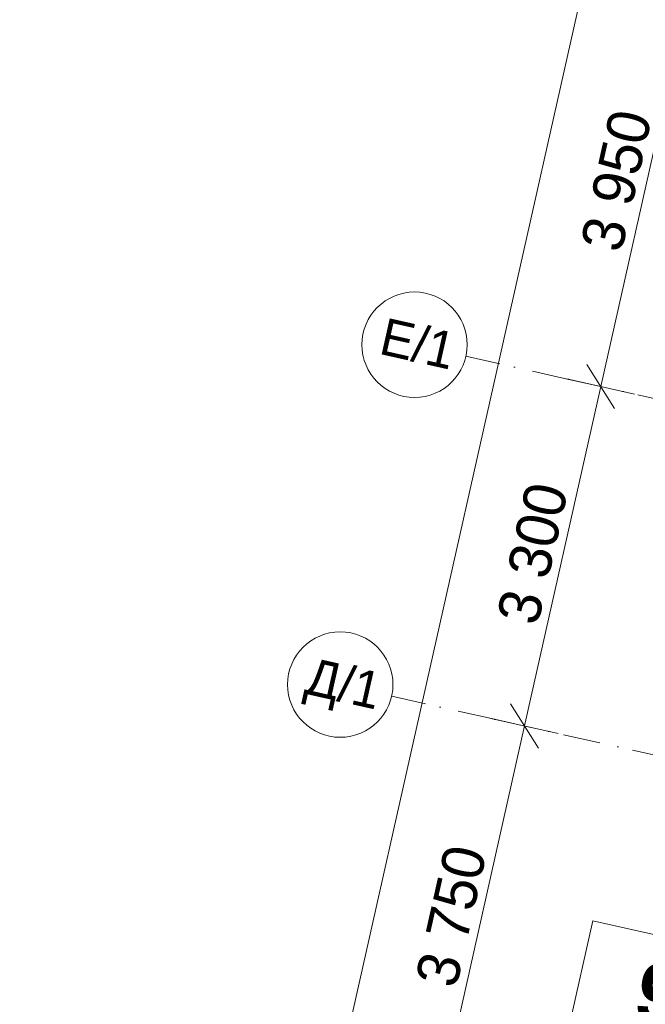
# Model space of a CAD drawing. Header units: millimetres. Extents: x -7213913 to -6999406, y 6129472 to 6470382.
# Tile 125 of 256: x -7213413 to -7207477, y 6172947 to 6182287. Entities that reach past the tile are written whole.
import ezdxf
from ezdxf.enums import TextEntityAlignment as Align

# ---------------------------------------------------------------- set-up
doc = ezdxf.new("R2010")
doc.units = ezdxf.units.MM
doc.header["$MEASUREMENT"] = 0
doc.linetypes.add('Штрихпунктирная', pattern=[670.277762, 352.777767, -176.388884, 0, -141.111112])
doc.layers.add('S - квартира_маркер.АР', color=7, linetype='Continuous')
doc.layers.add('АР-Чертеж-Оси_Осевые размеры.АР', color=7, linetype='Continuous')
for name, color, linetype, lineweight in [('S - квартира_маркер.АР_Ном._пера__1', 7, 'Continuous', 0), ('АР-Чертеж-Оси_Осевые размеры.АР_Ном._пера__1', 7, 'Continuous', 0), ('АР-Чертеж-Оси_Осевые размеры.АР_Ном._пера__120', 7, 'Continuous', 0)]:
    doc.layers.add(name, color=color, linetype=linetype, lineweight=lineweight)
doc.styles.add('РЎР“Р•РќР•Р\xa0Р\x98Р\xa0_РЎРўР\x98Р›Р¬_5', font='GOTHIC.TTF')
doc.styles.add('РЎР“Р•РќР•Р\xa0Р\x98Р\xa0_РЎРўР\x98Р›Р¬_6', font='GOTHICB.TTF')
doc.dimstyles.new('СГЕНЕРИР_СТИЛЬ__1', dxfattribs={"dimtxt": 400, "dimasz": 332.5, "dimexe": 0.18, "dimexo": 0.0625, "dimgap": 0, "dimtad": 1, "dimdec": 0, "dimzin": 0, "dimdsep": 46, "dimtxsty": 'РЎР“Р•РќР•Р\xa0Р\x98Р\xa0_РЎРўР\x98Р›Р¬_5', "dimblk": 'ARROWHEAD_6', "dimblk1": 'ARROWHEAD_6', "dimblk2": 'ARROWHEAD_6', "dimcen": 0.09, "dimse1": 1, "dimse2": 1, "dimclrd": 7, "dimclre": 7, "dimclrt": 7, "dimazin": 0, "dimtfac": 1, "dimtdec": 4, "dimtmove": 0, "dimatfit": 3, "dimfxl": 1, "dimtolj": 1, "dimtzin": 0, "dimarcsym": 0})
doc.dimstyles.new('СГЕНЕРИР_СТИЛЬ__2', dxfattribs={"dimtxt": 400, "dimasz": 332.5, "dimexe": 0.18, "dimexo": 0.0625, "dimgap": 0, "dimtad": 1, "dimdec": 0, "dimzin": 0, "dimdsep": 46, "dimtxsty": 'РЎР“Р•РќР•Р\xa0Р\x98Р\xa0_РЎРўР\x98Р›Р¬_5', "dimblk": 'ARROWHEAD_6', "dimblk1": 'ARROWHEAD_6', "dimblk2": 'ARROWHEAD_6', "dimcen": 0.09, "dimse1": 1, "dimse2": 1, "dimclrd": 7, "dimclre": 7, "dimclrt": 7, "dimazin": 0, "dimtfac": 1, "dimtdec": 4, "dimtmove": 2, "dimatfit": 3, "dimfxl": 1, "dimtolj": 1, "dimtzin": 0, "dimarcsym": 0})

# ---------------------------------------------------------------- blocks, each defined once
blk = doc.blocks.new('labelLabPP_FlatE34FrameRed3d[103]_10', base_point=(-7208023.9, 6173158.2))
at = {"layer": 'S - квартира_маркер.АР_Ном._пера__1', "color": 7, "linetype": 'Continuous', "lineweight": 0}
for p, q in [((-7207975.5, 6173738.7), (-7208387.8, 6171903.2)), ((-7207975.5, 6173738.7), (-7205299.8, 6173137.8)), ((-7206771.3, 6173468.3), (-7207183.5, 6171632.8)), ((-7205299.8, 6173137.8), (-7205712, 6171302.3)), ((-7208103.6, 6172803.4), (-7207055.5, 6172568)), ((-7206909.4, 6172853.3), (-7205437.9, 6172522.8)), ((-7207047.5, 6172238.3), (-7205576, 6171907.8)), ((-7208387.8, 6171903.2), (-7205712, 6171302.3))]:
    blk.add_line(p, q, dxfattribs=at)
at = {"layer": 'S - квартира_маркер.АР_Ном._пера__1', "color": 7, "lineweight": 0}
for tag, height, style, p in [('TS_FLATNUMBER', 560, 'РЎР“Р•РќР•Р\xa0Р\x98Р\xa0_РЎРўР\x98Р›Р¬_6', (-7206941.5, 6172957)), ('TS_LIVING_ROOM_AREA', 400, 'РЎР“Р•РќР•Р\xa0Р\x98Р\xa0_РЎРўР\x98Р›Р¬_5', (-7205401.4, 6172843.1)), ('TS_POSTFIXNUMROOMS', 560, 'РЎР“Р•РќР•Р\xa0Р\x98Р\xa0_РЎРўР\x98Р›Р¬_6', (-7207116.9, 6172176.5)), ('TS_WITHOUTBALK', 400, 'РЎР“Р•РќР•Р\xa0Р\x98Р\xa0_РЎРўР\x98Р›Р¬_5', (-7205540.1, 6172225.2)), ('TS_ALLSQUARE', 400, 'РЎР“Р•РќР•Р\xa0Р\x98Р\xa0_РЎРўР\x98Р›Р¬_5', (-7205680.4, 6171600.7))]:
    blk.add_attdef(tag, text='', height=height, rotation=347.34172, dxfattribs=dict(at, style=style)).set_placement(p, align=Align.MIDDLE_RIGHT)
blk = doc.blocks.new('*D884', base_point=(-6566190.3, 6562677.8))
at = {"layer": 'АР-Чертеж-Оси_Осевые размеры.АР_Ном._пера__1', "color": 7, "linetype": 'Continuous', "lineweight": 0, "transparency": 16777216}
for p, q in [((-7205912.7, 6187657.1), (-7207034.7, 6182661.5)), ((-7206902.3, 6182452.4), (-7207167.1, 6182870.6)), ((-7207354.8, 6182733.4), (-7206714.5, 6182589.6)), ((-7207034.7, 6182661.5), (-7207900.3, 6178807.5)), ((-7207767.9, 6178598.4), (-7208032.7, 6179016.6)), ((-7208220.4, 6178879.4), (-7207580.1, 6178735.6)), ((-7207900.3, 6178807.5), (-7208623.4, 6175587.7))]:
    blk.add_line(p, q, dxfattribs=at)
at = {"layer": 'АР-Чертеж-Оси_Осевые размеры.АР_Ном._пера__1', "color": 7, "lineweight": 0, "transparency": 16777216, "insert": (-7207700, 6180064.3), "char_height": 400, "attachment_point": 7, "rotation": 77.34176, "style": 'РЎР“Р•РќР•Р\xa0Р\x98Р\xa0_РЎРўР\x98Р›Р¬_5'}
blk.add_mtext('\\A1;{\\pql;\\fCentury Gothic|b0|i0|c204|p0;\\W1.000000;3\xa0950}', dxfattribs=at)
blk = doc.blocks.new('ARROWHEAD_6')
at = {"color": 0, "linetype": 'Continuous', "lineweight": 0}
for p, q in [((-0.5, -0.5), (0.5, 0.5)), ((0, 0), (-1, 0))]:
    blk.add_line(p, q, dxfattribs=at)
blk = doc.blocks.new('*D885', base_point=(-6566190.3, 6562677.8))
at = {"layer": 'АР-Чертеж-Оси_Осевые размеры.АР_Ном._пера__1', "color": 7, "linetype": 'Continuous', "lineweight": 0, "transparency": 16777216}
for p, q in [((-7207767.9, 6178598.4), (-7208032.7, 6179016.6)), ((-7208220.4, 6178879.4), (-7207580.1, 6178735.6)), ((-7207900.3, 6178807.5), (-7208623.4, 6175587.7)), ((-7208491, 6175378.6), (-7208755.8, 6175796.8)), ((-7208943.6, 6175659.6), (-7208303.3, 6175515.8))]:
    blk.add_line(p, q, dxfattribs=at)
at = {"layer": 'АР-Чертеж-Оси_Осевые размеры.АР_Ном._пера__1', "color": 7, "lineweight": 0, "transparency": 16777216, "insert": (-7208494.4, 6176527.4), "char_height": 400, "attachment_point": 7, "rotation": 77.34176, "style": 'РЎР“Р•РќР•Р\xa0Р\x98Р\xa0_РЎРўР\x98Р›Р¬_5'}
blk.add_mtext('\\A1;{\\pql;\\fCentury Gothic|b0|i0|c204|p0;\\W1.000000;3\xa0300}', dxfattribs=at)
blk = doc.blocks.new('*D886', base_point=(-6566190.3, 6562677.8))
at = {"layer": 'АР-Чертеж-Оси_Осевые размеры.АР_Ном._пера__1', "color": 7, "linetype": 'Continuous', "lineweight": 0, "transparency": 16777216}
for p, q in [((-7208491, 6175378.6), (-7208755.8, 6175796.8)), ((-7208943.6, 6175659.6), (-7208303.3, 6175515.8)), ((-7208623.4, 6175587.7), (-7209445.2, 6171928.9)), ((-7209312.8, 6171719.8), (-7209577.6, 6172137.9)), ((-7209765.3, 6172000.8), (-7209125, 6171856.9)), ((-7209445.2, 6171928.9), (-7210041.2, 6169275))]:
    blk.add_line(p, q, dxfattribs=at)
at = {"layer": 'АР-Чертеж-Оси_Осевые размеры.АР_Ном._пера__1', "color": 7, "lineweight": 0, "transparency": 16777216, "insert": (-7209266.8, 6173088), "char_height": 400, "attachment_point": 7, "rotation": 77.34176, "style": 'РЎР“Р•РќР•Р\xa0Р\x98Р\xa0_РЎРўР\x98Р›Р¬_5'}
blk.add_mtext('\\A1;{\\pql;\\fCentury Gothic|b0|i0|c204|p0;\\W1.000000;3\xa0750}', dxfattribs=at)
blk = doc.blocks.new('*D890', base_point=(-6566190.3, 6562677.8))
at = {"layer": 'АР-Чертеж-Оси_Осевые размеры.АР_Ном._пера__1', "color": 7, "linetype": 'Continuous', "lineweight": 0, "transparency": 16777216}
for p, q in [((-7203046.9, 6204959.5), (-7202989.4, 6205215.7)), ((-7202914.5, 6204750.4), (-7203179.3, 6205168.6)), ((-7202726.8, 6204887.6), (-7203367.1, 6205031.4)), ((-7212636.3, 6162263.2), (-7203046.9, 6204959.5)), ((-7212768.7, 6162472.3), (-7212503.9, 6162054.1)), ((-7212316.1, 6162191.3), (-7212956.4, 6162335.1)), ((-7212693.8, 6162007), (-7212636.3, 6162263.2))]:
    blk.add_line(p, q, dxfattribs=at)
at = {"layer": 'АР-Чертеж-Оси_Осевые размеры.АР_Ном._пера__1', "color": 7, "lineweight": 0, "transparency": 16777216, "insert": (-7207709.5, 6184564.6), "char_height": 400, "attachment_point": 7, "rotation": 77.34176, "style": 'РЎР“Р•РќР•Р\xa0Р\x98Р\xa0_РЎРўР\x98Р›Р¬_5'}
blk.add_mtext('\\A1;{\\pql;\\fCentury Gothic|b0|i0|c204|p0;\\W1.000000;43\xa0760}', dxfattribs=at)
blk = doc.blocks.new('Стандартный Маркер Сетки[183]_10', base_point=(-7209883.2, 6175870.7))
at = {"layer": 'АР-Чертеж-Оси_Осевые размеры.АР_Ном._пера__120', "color": 7, "linetype": 'Штрихпунктирная', "lineweight": 0}
for q in [(-7209883.2, 6175870.7), (-7184807, 6170238.7), (-7208907.5, 6175651.5)]:
    blk.add_line((-7208907.5, 6175651.5), q, dxfattribs=at)
at = {"layer": 'АР-Чертеж-Оси_Осевые размеры.АР_Ном._пера__120', "color": 7, "linetype": 'Continuous', "lineweight": 0}
blk.add_circle((-7210371.1, 6175980.2), 500, dxfattribs=at)
at = {"layer": 'АР-Чертеж-Оси_Осевые размеры.АР_Ном._пера__120', "color": 7, "linetype": 'Штрихпунктирная', "lineweight": 0}
blk.add_point((-7208907.5, 6175651.5), dxfattribs=at)
at = {"layer": 'АР-Чертеж-Оси_Осевые размеры.АР_Ном._пера__120', "color": 7, "lineweight": 0, "style": 'РЎР“Р•РќР•Р\xa0Р\x98Р\xa0_РЎРўР\x98Р›Р¬_5'}
blk.add_attdef('AC_MarkerText_1', text='', height=350, rotation=347.34176, dxfattribs=at).set_placement((-7210301.2, 6176161.3), align=Align.TOP_CENTER)
blk = doc.blocks.new('Стандартный Маркер Сетки[187]_10', base_point=(-7209178.4, 6179094.6))
at = {"layer": 'АР-Чертеж-Оси_Осевые размеры.АР_Ном._пера__120', "color": 7, "linetype": 'Штрихпунктирная', "lineweight": 0}
for q in [(-7209178.4, 6179094.6), (-7184083.8, 6173458.5), (-7208202.8, 6178875.5)]:
    blk.add_line((-7208202.8, 6178875.5), q, dxfattribs=at)
at = {"layer": 'АР-Чертеж-Оси_Осевые размеры.АР_Ном._пера__120', "color": 7, "linetype": 'Continuous', "lineweight": 0}
blk.add_circle((-7209666.3, 6179204.2), 500, dxfattribs=at)
at = {"layer": 'АР-Чертеж-Оси_Осевые размеры.АР_Ном._пера__120', "color": 7, "linetype": 'Штрихпунктирная', "lineweight": 0}
blk.add_point((-7208202.8, 6178875.5), dxfattribs=at)
at = {"layer": 'АР-Чертеж-Оси_Осевые размеры.АР_Ном._пера__120', "color": 7, "lineweight": 0, "style": 'РЎР“Р•РќР•Р\xa0Р\x98Р\xa0_РЎРўР\x98Р›Р¬_5'}
blk.add_attdef('AC_MarkerText_1', text='', height=350, rotation=347.34176, dxfattribs=at).set_placement((-7209596.4, 6179385.2), align=Align.TOP_CENTER)
blk = doc.blocks.new('Стандартный Маркер Сетки[204]_10', base_point=(-7209883.2, 6175870.7))
at = {"layer": 'АР-Чертеж-Оси_Осевые размеры.АР_Ном._пера__120', "color": 7, "linetype": 'Штрихпунктирная', "lineweight": 0}
for q in [(-7209883.2, 6175870.7), (-7184807, 6170238.7), (-7208907.5, 6175651.5)]:
    blk.add_line((-7208907.5, 6175651.5), q, dxfattribs=at)
at = {"layer": 'АР-Чертеж-Оси_Осевые размеры.АР_Ном._пера__120', "color": 7, "linetype": 'Continuous', "lineweight": 0}
blk.add_circle((-7210371.1, 6175980.2), 500, dxfattribs=at)
at = {"layer": 'АР-Чертеж-Оси_Осевые размеры.АР_Ном._пера__120', "color": 7, "linetype": 'Штрихпунктирная', "lineweight": 0}
blk.add_point((-7208907.5, 6175651.5), dxfattribs=at)
at = {"layer": 'АР-Чертеж-Оси_Осевые размеры.АР_Ном._пера__120', "color": 7, "lineweight": 0, "style": 'РЎР“Р•РќР•Р\xa0Р\x98Р\xa0_РЎРўР\x98Р›Р¬_5'}
blk.add_attdef('AC_MarkerText_1', text='', height=350, rotation=347.34176, dxfattribs=at).set_placement((-7210301.2, 6176161.3), align=Align.TOP_CENTER)
blk = doc.blocks.new('Стандартный Маркер Сетки[208]_10', base_point=(-7209178.4, 6179094.6))
at = {"layer": 'АР-Чертеж-Оси_Осевые размеры.АР_Ном._пера__120', "color": 7, "linetype": 'Штрихпунктирная', "lineweight": 0}
for q in [(-7209178.4, 6179094.6), (-7184083.8, 6173458.5), (-7208202.8, 6178875.5)]:
    blk.add_line((-7208202.8, 6178875.5), q, dxfattribs=at)
at = {"layer": 'АР-Чертеж-Оси_Осевые размеры.АР_Ном._пера__120', "color": 7, "linetype": 'Continuous', "lineweight": 0}
blk.add_circle((-7209666.3, 6179204.2), 500, dxfattribs=at)
at = {"layer": 'АР-Чертеж-Оси_Осевые размеры.АР_Ном._пера__120', "color": 7, "linetype": 'Штрихпунктирная', "lineweight": 0}
blk.add_point((-7208202.8, 6178875.5), dxfattribs=at)
at = {"layer": 'АР-Чертеж-Оси_Осевые размеры.АР_Ном._пера__120', "color": 7, "lineweight": 0, "style": 'РЎР“Р•РќР•Р\xa0Р\x98Р\xa0_РЎРўР\x98Р›Р¬_5'}
blk.add_attdef('AC_MarkerText_1', text='', height=350, rotation=347.34176, dxfattribs=at).set_placement((-7209596.4, 6179385.2), align=Align.TOP_CENTER)

msp = doc.modelspace()

# ---------------------------------------------------------------- block references
at = {"layer": 'S - квартира_маркер.АР', "color": 104, "linetype": 'Continuous', "lineweight": 15, "true_color": 0x029e21}
msp.add_blockref('labelLabPP_FlatE34FrameRed3d[103]_10', (-7208023.9, 6173158.2), dxfattribs=at).add_auto_attribs({'TS_POSTFIXNUMROOMS': '1К ', 'TS_FLATNUMBER': ' 9 ', 'TS_LIVING_ROOM_AREA': '13,11', 'TS_WITHOUTBALK': '40,67', 'TS_ALLSQUARE': '40,67'})
at = {"layer": 'АР-Чертеж-Оси_Осевые размеры.АР', "color": 8, "linetype": 'Continuous', "lineweight": 15}
for name, p, values in [('Стандартный Маркер Сетки[187]_10', (-7209178.4, 6179094.6), {'AC_MarkerText_1': 'Е/1'}), ('Стандартный Маркер Сетки[208]_10', (-7209178.4, 6179094.6), {'AC_MarkerText_1': 'Е/1'}), ('Стандартный Маркер Сетки[183]_10', (-7209883.2, 6175870.7), {'AC_MarkerText_1': 'Д/1'}), ('Стандартный Маркер Сетки[204]_10', (-7209883.2, 6175870.7), {'AC_MarkerText_1': 'Д/1'})]:
    msp.add_blockref(name, p, dxfattribs=at).add_auto_attribs(values)

# ---------------------------------------------------------------- dimensions: what is measured, and where the dimension line sits
at = {"layer": 'АР-Чертеж-Оси_Осевые размеры.АР', "color": 7, "linetype": 'Continuous', "lineweight": 0}
for base, p1, p2, angle, dimstyle, picture, middle in [((-7203046.9, 6204959.5), (-7213412.7, 6162437.5), (-7203841.7, 6205138), 77.34176, 'СГЕНЕРИР_СТИЛЬ__2', '*D890', (-7207720.9, 6185426.5)), ((-7207900.3, 6178807.5), (-7208798.7, 6183057.7), (-7209666.3, 6179204.2), 257.34176, 'СГЕНЕРИР_СТИЛЬ__1', '*D884', (-7207744.8, 6180777.6)), ((-7208623.4, 6175587.7), (-7209666.3, 6179204.2), (-7210371.1, 6175980.2), 257.34176, 'СГЕНЕРИР_СТИЛЬ__1', '*D885', (-7208539.2, 6177240.7)), ((-7209445.2, 6171928.9), (-7210371.1, 6175980.2), (-7211192.8, 6172321.4), 257.34176, 'СГЕНЕРИР_СТИЛЬ__1', '*D886', (-7209311.6, 6173801.3))]:
    dim = msp.add_linear_dim(base=base, p1=p1, p2=p2, angle=angle, dimstyle=dimstyle, dxfattribs=at)
    dim.commit()
    dim.dimension.update_dxf_attribs({"geometry": picture, "text_midpoint": middle, "dimtype": 160, "text_rotation": 77.34176})

doc.saveas('drawing.dxf')
